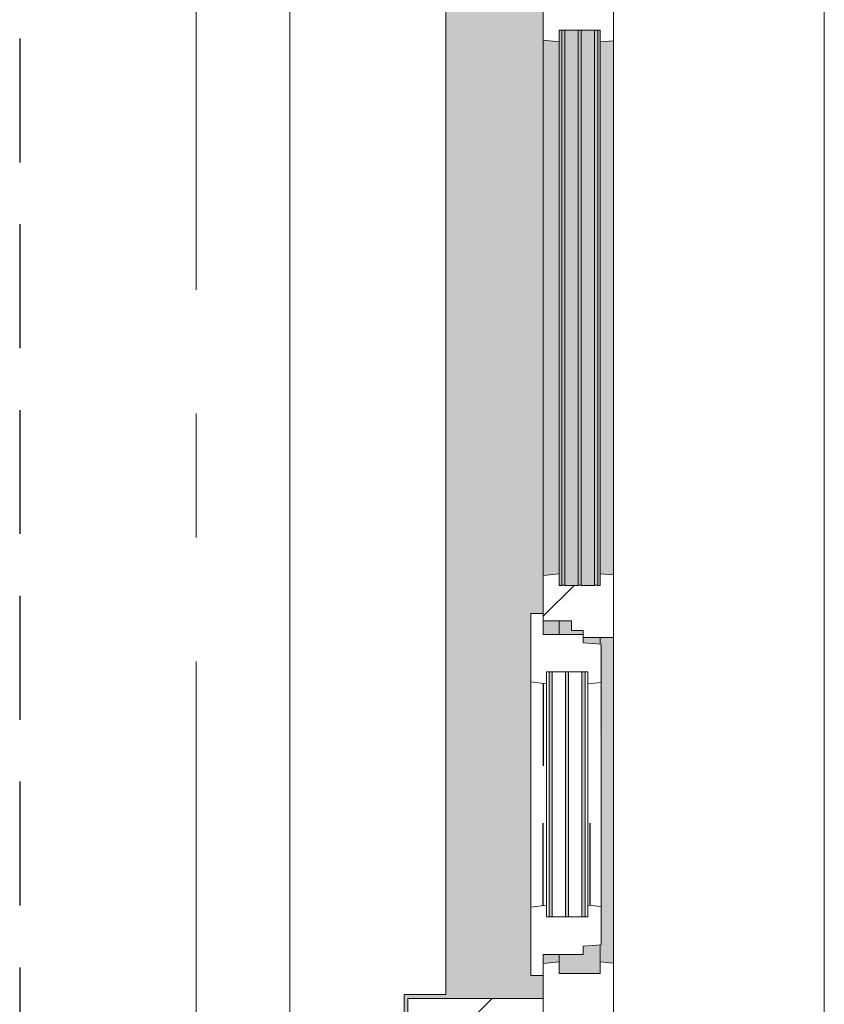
# Model space of a CAD drawing. Extents: x 2744 to 57639, y 3641 to 38820.
# Tile 144 of 179: x 53791 to 54822, y 19601 to 20863. Entities that reach past the tile are written whole.
import ezdxf

# ---------------------------------------------------------------- set-up
doc = ezdxf.new("R2010")
doc.units = 0
doc.header["$LTSCALE"] = 50
for name, pattern in [('gestippeld', [6.35, 3.175, -3.175]), ('HIDDEN2', [4.7625, 3.175, -1.5875]), ('stramien', [22.225, 12.7, -3.175, 3.175, -3.175])]:
    doc.linetypes.add(name, pattern=pattern)
doc.layers.get('0').update_dxf_attribs({"linetype": 'CONTINUOUS'})
for name, color, linetype, lineweight in [('A-GLAZ', 8, 'CONTINUOUS', 25), ('A-GLAZ-GLAS', 8, 'CONTINUOUS', 25), ('S-GRID', 8, 'CONTINUOUS', 18)]:
    doc.layers.add(name, color=color, linetype=linetype, lineweight=lineweight)
pattern_1 = [(135, (20244.55, -54611.6), (-212.132, -212.132), [])]

# ---------------------------------------------------------------- blocks, each defined once
blk = doc.blocks.new('31_KA_Houten kozijn metselwerkgevel met draaiend deel verdieping - 31_KA_Houten kozijn metselwerkgevel met draaiend deel verdieping-V176-Plotview 4e Verdieping - schaal 1 op 100')
at = {"layer": 'A-GLAZ', "lineweight": 18}
h = blk.add_hatch(dxfattribs=at)
h.set_pattern_fill('FP_401', color=256, style=0, pattern_type=2)
h.set_pattern_definition(pattern_1)
h.paths.add_polyline_path([(706.5, 210.1), (673.9, 210.1), (664.2, -56.9), (656.5, -56.9), (656.5, -76.9), (688.5, -76.9), (688.5, 180.1), (706.5, 180.1)], flags=0)
at = {"layer": 'A-GLAZ'}
h = blk.add_hatch(color=256, dxfattribs=at)
h.paths.add_polyline_path([(591.1, -60), (174, -60), (174, -77), (589.6, -76)], flags=0)
h.paths.add_polyline_path([(93.6, -60), (-591.1, -60), (-589.5, -77), (92, -77), (93.1, -65.7)], flags=0)
at = {"layer": 'A-GLAZ', "lineweight": 18}
h = blk.add_hatch(dxfattribs=at)
h.set_pattern_fill('FP_401', color=256, style=0, pattern_type=2)
h.set_pattern_definition(pattern_1)
h.paths.add_polyline_path([(174, -90.9), (174, -60), (93.6, -60), (92, -77), (107, -77), (107, -129.8), (92, -129.8), (94.3, -150), (152.5, -150), (152.5, -114), (165, -114), (165, -99), (174, -99)], flags=0)
at = {"layer": 'A-GLAZ'}
h = blk.add_hatch(color=256, dxfattribs=at)
h.paths.add_polyline_path([(604.5, -129.8), (604.5, -77), (567.9, -77), (569.5, -99), (580, -99), (580, -129.8), (601.7, -129.8)], flags=0)
h.paths.add_polyline_path([(182.1, -77), (174, -77), (174, -99), (180.5, -99), (180.9, -93)], flags=0)
h.paths.add_polyline_path([(170, -114), (170, -99), (165, -99), (165, -114), (152.5, -114), (152.5, -129.8), (170, -129.8)], flags=0)
h.paths.add_polyline_path([(107, -105.3), (-604.5, -105.3), (-604.5, -122.3), (107, -122.3), (107, -114)], flags=0)
h.paths.add_polyline_path([(107, -126.3), (-604.5, -126.3), (-604.5, -129.8), (107, -129.8)], flags=0)
h.paths.add_polyline_path([(107, -101.3), (107, -84.3), (-604.5, -84.3), (-604.5, -101.3), (-277.6, -101.3)], flags=0)
h.paths.add_polyline_path([(107, -77), (-604.5, -77), (-604.5, -80.3), (107, -80.3)], flags=0)
h = blk.add_hatch(color=256, dxfattribs=at)
h.paths.add_polyline_path([(591.8, -150), (589.5, -129.8), (580, -129.8), (580, -150), (589.5, -150)], flags=0)
h.paths.add_polyline_path([(170, -150), (170, -129.8), (152.5, -129.8), (152.5, -150), (162.1, -150)], flags=0)
h.paths.add_polyline_path([(94.3, -150), (92, -129.8), (-589.5, -129.8), (-591.8, -150), (92, -150)], flags=0)
blk.add_hatch(color=256, dxfattribs=at).paths.add_polyline_path([(656.5, -328.5), (655.8, -323.5), (636.5, -323.5), (636.5, -150), (607, -150), (607, -166), (143, -166), (143, -150), (-636.5, -150), (-636.5, -323.5), (-656.5, -323.5), (-656.5, -328.5), (-631.5, -328.5), (-631.5, -275), (631.5, -275), (631.5, -328.5), (655.8, -328.5)], flags=0)
at = {"layer": 'A-GLAZ', "lineweight": 18}
h = blk.add_hatch(dxfattribs=at)
h.set_pattern_fill('FP_401', color=256, style=0, pattern_type=2)
h.set_pattern_definition(pattern_1)
h.paths.add_polyline_path([(656.5, -323.5), (656.5, -150), (636.5, -150), (636.5, -323.5)], flags=0)
h.paths.add_polyline_path([(-636.5, -150), (-656.5, -150), (-656.5, -323.5), (-636.5, -323.5), (-636.5, -172.4)], flags=0)
for p, q in [((-706.5, 210.1), (-673.9, 210.1)), ((-706.5, 180.1), (-706.5, 210.1)), ((-673.9, 210.1), (-664.2, -56.9)), ((-673.9, 210.1), (673.9, 210.1)), ((673.9, 210.1), (664.2, -56.9)), ((706.5, 210.1), (673.9, 210.1)), ((706.5, 180.1), (706.5, 210.1)), ((-688.5, 180.1), (-706.5, 180.1)), ((-688.5, -76.9), (-688.5, 180.1)), ((688.5, -76.9), (688.5, 180.1)), ((688.5, 180.1), (706.5, 180.1)), ((-664.2, -56.9), (-656.5, -56.9)), ((-656.5, -56.9), (-656.5, -76.9)), ((-656.5, -150), (-656.5, -60)), ((-656.5, -60), (-591.1, -60)), ((-591.1, -60), (93.6, -60)), ((-591.1, -60), (-589.5, -77)), ((92, -77), (93.6, -60)), ((93.6, -60), (174, -60)), ((174, -60), (174, -99)), ((174, -60), (591.1, -60)), ((589.5, -77), (591.1, -60)), ((591.1, -60), (656.5, -60)), ((664.2, -56.9), (656.5, -56.9)), ((656.5, -56.9), (656.5, -76.9)), ((656.5, -60), (656.5, -150)), ((-656.5, -76.9), (-688.5, -76.9)), ((-688.5, -76.9), (-688.5, -94.9)), ((-604.5, -77), (-604.5, -80.3)), ((-589.5, -77), (-604.5, -77)), ((-604.5, -84.3), (-604.5, -101.3)), ((92, -77), (-589.5, -77)), ((107, -77), (92, -77)), ((107, -80.3), (107, -77)), ((107, -101.3), (107, -84.3)), ((182.1, -77), (174, -77)), ((589.5, -77), (567.9, -77)), ((604.5, -77), (589.5, -77)), ((604.5, -129.8), (604.5, -77)), ((656.5, -76.9), (688.5, -76.9)), ((688.5, -94.9), (688.5, -76.9)), ((165, -99), (165, -114)), ((170, -99), (165, -99)), ((-604.5, -105.3), (-604.5, -122.3)), ((107, -122.3), (107, -105.3)), ((152.5, -114), (152.5, -150)), ((165, -114), (152.5, -114)), ((-604.5, -126.3), (-604.5, -129.8)), ((-604.5, -129.8), (-589.5, -129.8)), ((-589.5, -129.8), (-591.8, -150)), ((-589.5, -129.8), (92, -129.8)), ((92, -129.8), (107, -129.8)), ((94.3, -150), (92, -129.8)), ((107, -129.8), (107, -126.3)), ((152.5, -129.8), (170, -129.8)), ((580, -129.8), (589.5, -129.8)), ((589.5, -129.8), (604.5, -129.8)), ((591.8, -150), (589.5, -129.8)), ((-656.5, -150), (-636.5, -150)), ((-656.5, -323.5), (-656.5, -150)), ((-591.8, -150), (-656.5, -150)), ((-636.5, -150), (-636.5, -323.5)), ((94.3, -150), (-591.8, -150)), ((143, -150), (94.3, -150)), ((656.5, -150), (607, -150)), ((636.5, -150), (656.5, -150)), ((636.5, -323.5), (636.5, -150)), ((656.5, -150), (656.5, -323.5)), ((-636.5, -323.5), (-656.5, -323.5)), ((-656.5, -328.5), (-656.5, -323.5)), ((656.5, -323.5), (636.5, -323.5)), ((656.5, -323.5), (656.5, -328.5))]:
    blk.add_line(p, q, dxfattribs=at)
blk = doc.blocks.new('31_KA_Houten kozijn metselwerkgevel triple glas - Type-9950180-Plotview 4e Verdieping - schaal 1 op 100')
at = {"layer": 'A-GLAZ'}
for points in [[(690.5, 42), (711.5, 42), (711.5, 46), (0, 46), (0, 42), (374.5, 42)], [(690.5, 21), (711.5, 21), (711.5, 25), (0, 25), (0, 21), (374.5, 21)], [(0, 0), (711.5, 0), (711.5, 4), (0, 4)]]:
    blk.add_hatch(color=256, dxfattribs=at).paths.add_polyline_path(points, flags=0)
at = {"layer": 'A-GLAZ', "lineweight": 18}
for p, q in [((0, 46), (711.5, 46)), ((0, 42), (0, 46)), ((711.5, 42), (0, 42)), ((711.5, 46), (711.5, 42)), ((0, 25), (711.5, 25)), ((0, 21), (0, 25)), ((711.5, 21), (0, 21)), ((711.5, 25), (711.5, 21)), ((0, 4), (711.5, 4)), ((0, 0), (0, 4)), ((711.5, 0), (0, 0)), ((711.5, 4), (711.5, 0))]:
    blk.add_line(p, q, dxfattribs=at)
blk = doc.blocks.new('31_KA_Houten kozijn draaiend deel metselwerkgevel - Type-V181-Plotview 4e Verdieping - schaal 1 op 100')
at = {"layer": 'A-GLAZ', "lineweight": 18}
for p, q in [((10.5, 51), (12.2, 74)), ((12.2, 74), (61.4, 74)), ((61.4, 74), (63, 57)), ((61.4, 74), (348.6, 74)), ((347, 57), (348.6, 74)), ((348.6, 74), (397.8, 74)), ((397.8, 74), (399.5, 51)), ((0, 51), (10.5, 51)), ((0, 0), (0, 51)), ((48, 57), (48, 53.5)), ((63, 57), (48, 57)), ((347, 57), (63, 57)), ((362, 57), (347, 57)), ((362, 53.5), (362, 57)), ((399.5, 51), (410, 51)), ((410, 51), (410, 0)), ((48, 49.5), (48, 32.5)), ((362, 32.5), (362, 49.5)), ((48, 28.5), (48, 11.5)), ((362, 11.5), (362, 28.5)), ((-27, 0), (0, 0)), ((-27, -16), (-27, 0)), ((48, 7.5), (48, 4.2)), ((48, 4.2), (63, 4.2)), ((63, 4.2), (60.7, -16)), ((63, 4.2), (347, 4.2)), ((347, 4.2), (362, 4.2)), ((349.3, -16), (347, 4.2)), ((362, 4.2), (362, 7.5)), ((410, 0), (437, 0)), ((437, 0), (437, -16)), ((60.7, -16), (-27, -16)), ((349.3, -16), (60.7, -16)), ((437, -16), (349.3, -16))]:
    blk.add_line(p, q, dxfattribs=at)
at = {"layer": 'A-GLAZ', "linetype": 'gestippeld'}
blk.add_line((347.3, 60), (241.8, 60), dxfattribs=at)
at = {"layer": 'A-GLAZ-GLAS'}
for p, q in [((62.5, 0), (168.2, 0)), ((347.5, 0), (241.8, 0))]:
    blk.add_line(p, q, dxfattribs=at)
blk = doc.blocks.new('31_KA_Houten kozijn metselwerkgevel triple glas - Type-9950181-Plotview 4e Verdieping - schaal 1 op 100')
at = {"layer": 'A-GLAZ'}
for points in [[(0, 42), (314, 42), (314, 46), (0, 46)], [(314, 21), (314, 25), (0, 25), (0, 21), (128.4, 21)], [(314, 0), (314, 4), (0, 4), (0, 0), (128.4, 0)]]:
    blk.add_hatch(color=256, dxfattribs=at).paths.add_polyline_path(points, flags=0)
at = {"layer": 'A-GLAZ', "lineweight": 18}
for p, q in [((0, 46), (314, 46)), ((0, 42), (0, 46)), ((314, 42), (0, 42)), ((314, 46), (314, 42)), ((0, 25), (314, 25)), ((0, 21), (0, 25)), ((314, 21), (0, 21)), ((314, 25), (314, 21)), ((0, 4), (314, 4)), ((0, 0), (0, 4)), ((314, 0), (0, 0)), ((314, 4), (314, 0))]:
    blk.add_line(p, q, dxfattribs=at)
blk = doc.blocks.new('vensterbank tweede verdieping3 - vensterbank tweede verdieping-12052795-Plotview 4e Verdieping - schaal 1 op 100')
at = {"layer": 'A-GLAZ', "lineweight": 18}
for p, q in [((54136.6, 20991.2), (54136.6, 19498.5)), ((54336.6, 19613), (54336.6, 20876)), ((54283.1, 19042.7), (54283.1, 19613)), ((54283.1, 19613), (54336.6, 19613))]:
    blk.add_line(p, q, dxfattribs=at)
blk = doc.blocks.new('Onderlegger 4e verdieping')
at = {"layer": 'S-GRID', "linetype": 'stramien'}
blk.add_line((54016.6, 37820.1), (54016.6, 15453.9), dxfattribs=at)
at = {"layer": 'A-GLAZ'}
blk.add_blockref('vensterbank tweede verdieping3 - vensterbank tweede verdieping-12052795-Plotview 4e Verdieping - schaal 1 op 100', (0, 0), dxfattribs=at)
at = {"layer": 'A-GLAZ', "rotation": 269.9999999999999}
for name, p in [('31_KA_Houten kozijn metselwerkgevel met draaiend deel verdieping - 31_KA_Houten kozijn metselwerkgevel met draaiend deel verdieping-V176-Plotview 4e Verdieping - schaal 1 op 100', (54611.6, 20244.5)), ('31_KA_Houten kozijn metselwerkgevel triple glas - Type-9950180-Plotview 4e Verdieping - schaal 1 op 100', (54485.3, 20849.1)), ('31_KA_Houten kozijn draaiend deel metselwerkgevel - Type-V181-Plotview 4e Verdieping - schaal 1 op 100', (54461.6, 20074.5)), ('31_KA_Houten kozijn metselwerkgevel triple glas - Type-9950181-Plotview 4e Verdieping - schaal 1 op 100', (54469.1, 20026.5))]:
    blk.add_blockref(name, p, dxfattribs=at)

msp = doc.modelspace()

# ---------------------------------------------------------------- linework, layer by layer
at = {"color": 254, "linetype": 'HIDDEN2'}
msp.add_line((53790.6, 35602.2), (53790.6, 17820.2), dxfattribs=at)

# ---------------------------------------------------------------- block references
msp.add_blockref('Onderlegger 4e verdieping', (0, 0))

doc.saveas('drawing.dxf')
